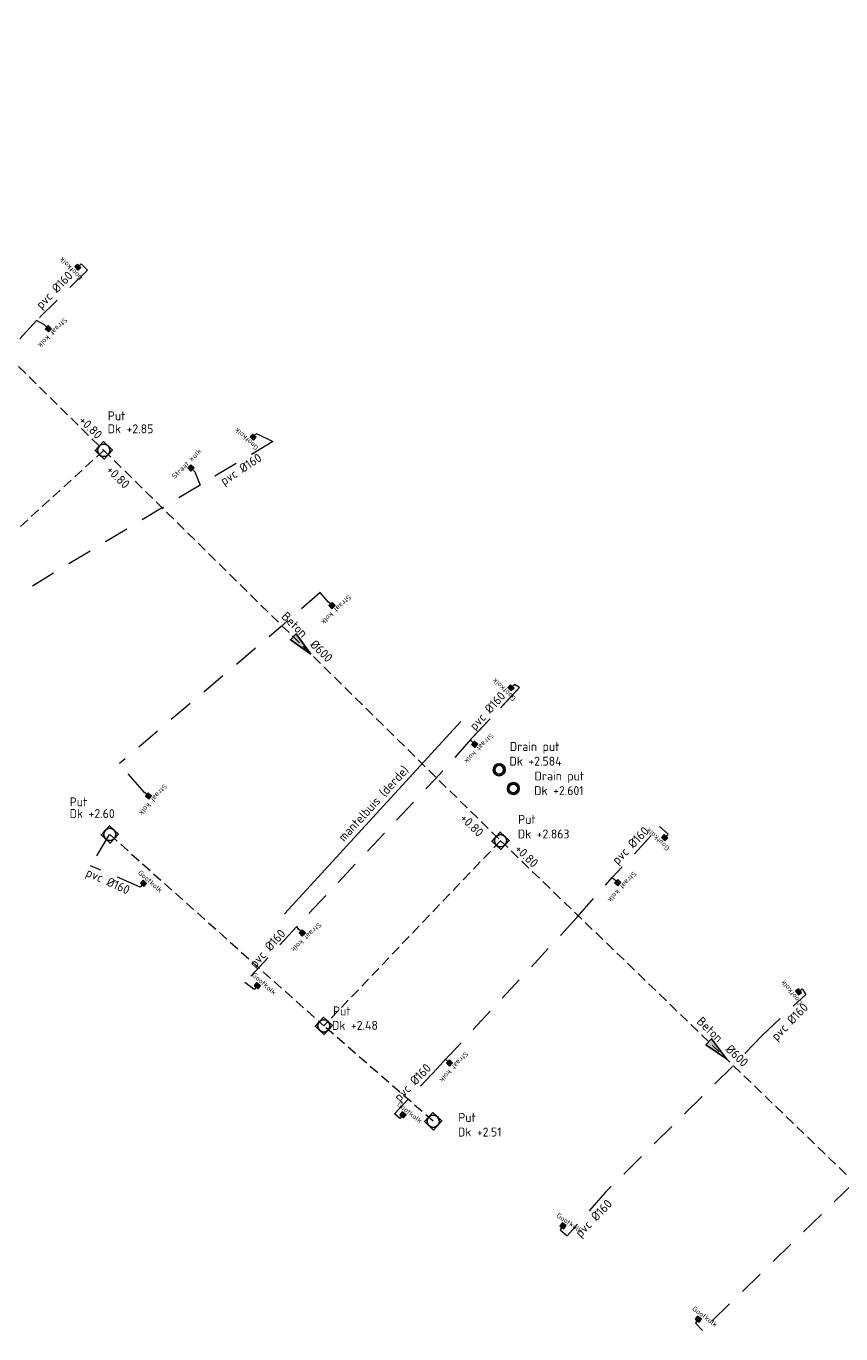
# Model space of a CAD drawing. Header units: metres. Extents: x 146089 to 148495, y 409778 to 410773.
# Tile 8 of 19: x 147706 to 147788, y 410520 to 410652. Entities that reach past the tile are written whole.
import ezdxf
from ezdxf.enums import TextEntityAlignment as Align

# ---------------------------------------------------------------- set-up
doc = ezdxf.new("R2010")
doc.units = ezdxf.units.M
doc.linetypes.add('RI-HWA', pattern=[7.4, 5, -2.4])
doc.linetypes.add('RI-HWA_KOLKAANSLUITING', pattern=[4.3, 2.5, -1.8])
for name, color, linetype, lineweight in [('B-WE-KL-OVERIG_MANTELBUIS-G', 252, 'Continuous', 25), ('B-WE-RI-BOVENAANZICHT_KOLK-G', 150, 'Continuous', 13), ('B-WE-RI-DRAINAGE_PUT-S', 90, 'Continuous', 25), ('B-WE-RI-HWA_KOLKAANSLUITING_PVC_160-G', 150, 'RI-HWA_KOLKAANSLUITING', 18), ('B-WE-RI-HWA_RIOOLPUT_INSPECTIEPUT-S', 150, 'Continuous', 25), ('B-WE-RI-HWA_STROOMRICHTING-S', 150, 'Continuous', 25), ('B-WE-RI-HWA_TRANSPORTLEIDING-G', 150, 'RI-HWA', 18), ('X-XX-AL-T18', 10, 'Continuous', 18)]:
    doc.layers.add(name, color=color, linetype=linetype, lineweight=lineweight)
doc.styles.add('NLCS-ISO', font='NLCS-ISO.TTF')

# ---------------------------------------------------------------- blocks, each defined once
blk = doc.blocks.new('*U40')
at = {"ltscale": 0.1}
blk.add_hatch(color=256, dxfattribs=at).paths.add_polyline_path([(2.500000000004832, 0), (-2.500000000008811, -0.8333333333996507), (-2.500000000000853, 0.8333333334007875)])
at = {"ltscale": 0.1, "flags": 128}
blk.add_lwpolyline([(2.500000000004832, 0), (-2.500000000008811, -0.8333333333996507), (-2.500000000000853, 0.8333333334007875)], close=True, dxfattribs=at)
at = {"ltscale": 0.1, "style": 'NLCS-ISO'}
for tag, p in [('MAT', (-1, 0.5000000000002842)), ('BOBL', (-52.91702414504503, -3.239999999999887))]:
    blk.add_attdef(tag, text='', height=1.8, dxfattribs=at).set_placement(p, align=Align.BOTTOM_RIGHT)
for tag, p in [('DIA', (1, 0.5000000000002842)), ('BOBR', (53.07494787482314, -2.220446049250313e-16))]:
    blk.add_attdef(tag, text='', height=1.8, dxfattribs=at).set_placement(p, align=Align.BOTTOM_LEFT)
blk.add_attdef('JVA', text='', height=1.8, dxfattribs=at).set_placement((0, -0.9999999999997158), align=Align.TOP_CENTER)
blk = doc.blocks.new('*U39')
at = {"ltscale": 0.1}
blk.add_hatch(color=256, dxfattribs=at).paths.add_polyline_path([(2.500000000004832, 0), (-2.500000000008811, -0.8333333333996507), (-2.500000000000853, 0.8333333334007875)])
at = {"ltscale": 0.1, "flags": 128}
blk.add_lwpolyline([(2.500000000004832, 0), (-2.500000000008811, -0.8333333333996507), (-2.500000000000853, 0.8333333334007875)], close=True, dxfattribs=at)
at = {"ltscale": 0.1, "style": 'NLCS-ISO'}
for tag, p in [('MAT', (-1, 0.5000000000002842)), ('BOBL', (-47.54916581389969, -3.239999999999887))]:
    blk.add_attdef(tag, text='', height=1.8, dxfattribs=at).set_placement(p, align=Align.BOTTOM_RIGHT)
for tag, p in [('DIA', (1, 0.5000000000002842)), ('BOBR', (47.04520367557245, -3.24))]:
    blk.add_attdef(tag, text='', height=1.8, dxfattribs=at).set_placement(p, align=Align.BOTTOM_LEFT)
blk.add_attdef('JVA', text='', height=1.8, dxfattribs=at).set_placement((0, -0.9999999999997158), align=Align.TOP_CENTER)
blk = doc.blocks.new('*U38')
at = {"ltscale": 0.1}
blk.add_hatch(color=256, dxfattribs=at).paths.add_polyline_path([(2.500000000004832, 0), (-2.500000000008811, -0.8333333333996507), (-2.500000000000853, 0.8333333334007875)])
at = {"ltscale": 0.1, "flags": 128}
blk.add_lwpolyline([(2.500000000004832, 0), (-2.500000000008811, -0.8333333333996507), (-2.500000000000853, 0.8333333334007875)], close=True, dxfattribs=at)
at = {"ltscale": 0.1, "style": 'NLCS-ISO'}
for tag, p in [('MAT', (-1, 0.5000000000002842)), ('BOBL', (-52.19428828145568, 1.13686837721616e-13))]:
    blk.add_attdef(tag, text='', height=1.8, dxfattribs=at).set_placement(p, align=Align.BOTTOM_RIGHT)
for tag, p in [('DIA', (1, 0.5000000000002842)), ('BOBR', (53.62122364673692, -2.220446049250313e-16))]:
    blk.add_attdef(tag, text='', height=1.8, dxfattribs=at).set_placement(p, align=Align.BOTTOM_LEFT)
blk.add_attdef('JVA', text='', height=1.8, dxfattribs=at).set_placement((0, -0.9999999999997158), align=Align.TOP_CENTER)
blk = doc.blocks.new('B-SRI-PUT_VWA-SO')
at = {"flags": 128}
blk.add_lwpolyline([(-2.00008364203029, 2.000083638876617), (1.99991635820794, 2.000083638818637), (1.999916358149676, -1.99991636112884), (-2.000083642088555, -1.999916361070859)], close=True, dxfattribs=at)
at = {"lineweight": -3, "flags": 128}
blk.add_lwpolyline([(2.000083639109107, -1.99991635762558), (1.99991635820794, 2.000083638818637), (-2.000083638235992, 1.999916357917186), (-1.999916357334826, -2.000083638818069)], close=True, dxfattribs=at)
at = {"lineweight": -3}
blk.add_circle((0, 0), 1.999999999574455, dxfattribs=at)
blk = doc.blocks.new('A$C37C53854')
at = {"layer": 'B-WE-RI-BOVENAANZICHT_KOLK-G', "lineweight": 5}
for p, q in [((0.2250000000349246, 0.2249999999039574), (-0.2249999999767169, 0.2249999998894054)), ((-0.2249999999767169, 0.2249999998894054), (-0.2249999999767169, -0.2250000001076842)), ((0.2104822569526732, 0.2014970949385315), (-0.2104822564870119, 0.2014970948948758)), ((-0.2104822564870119, 0.2014970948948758), (-0.2104822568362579, -0.2014970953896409)), ((0.2049394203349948, 0.1959542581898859), (-0.2049394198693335, 0.1959542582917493)), ((-0.2049394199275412, 0.1959542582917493), (-0.2049394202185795, -0.1959542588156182)), ((0.2049394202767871, -0.1959542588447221), (0.2049394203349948, 0.1959542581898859)), ((0.2104822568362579, -0.2014970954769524), (0.2104822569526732, 0.2014970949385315)), ((0.2250000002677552, -0.2250000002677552), (0.2250000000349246, 0.2249999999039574)), ((-0.2249999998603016, -0.2250000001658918), (0.2250000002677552, -0.2250000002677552)), ((-0.2104822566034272, -0.201497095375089), (0.2104822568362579, -0.2014970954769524)), ((-0.2049394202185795, -0.1959542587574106), (0.2049394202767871, -0.1959542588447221)), ((1.164153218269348e-10, -0.225000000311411, -0.46), (-1.164153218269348e-10, -0.5390000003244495, -0.46))]:
    blk.add_line(p, q, dxfattribs=at)
for points in [[(-0.1958570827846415, -0.1913225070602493), (-0.1958570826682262, -0.1816981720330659), (-0.2204432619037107, -0.1816981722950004), (-0.2204432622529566, -0.1913225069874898)], [(0.1958570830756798, -0.1913225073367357), (0.1958570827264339, -0.1816981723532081), (0.2204432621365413, -0.1816981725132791), (0.2204432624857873, -0.1913225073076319)]]:
    blk.add_lwpolyline(points, close=True, dxfattribs=at)
blk.add_circle((0, -1.309672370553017e-10), 0.015, dxfattribs=at)
for centre, radius, start, end in [((-0.1717469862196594, 0.08262239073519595), 0.01999999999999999, 83.59137614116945, 275.7467344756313), ((-0.1610435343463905, -0.1242352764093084), 0.1871605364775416, 54.4679920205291, 92.66455889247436), ((-0.1997143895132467, -0.1846787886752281, -2.627), 0.2887597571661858, 55.02769906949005, 83.99677251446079), ((-0.04245086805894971, 0.03941054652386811, -2.627), 0.015, 229.0910368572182, 56.64259270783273), ((-0.004477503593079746, 0.1683459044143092), 0.01999999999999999, 23.59137613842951, 215.7467344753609), ((-0.1605025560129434, 0.07903435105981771), 0.1599002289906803, 352.9133936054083, 29.04356563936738), ((0.01290510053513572, 0.05646880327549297, -2.627), 0.015, 169.0910368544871, 356.6425927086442), ((-0.2935612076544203, 0.07944401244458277), 0.3223244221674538, 355.7559361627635, 17.49651293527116), ((0.05535596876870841, 0.01705825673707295, -2.627), 0.015, 109.0910368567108, 296.6425927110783), ((-0.02706913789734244, 0.2015854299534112), 0.1871605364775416, 294.4679920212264, 332.6645588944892), ((-0.0600793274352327, 0.2652971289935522, -2.627), 0.2887597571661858, 295.0276990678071, 323.9967725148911), ((0.1574265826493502, 0.1074260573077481), 0.01999999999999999, 323.5913761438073, 155.7467344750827), ((-0.1574265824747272, -0.1074260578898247), 0.01999999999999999, 143.5913761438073, 335.7467344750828), ((0.06007932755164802, -0.2652971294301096, -2.627), 0.2887597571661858, 115.0276990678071, 143.996772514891), ((0.02706913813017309, -0.2015854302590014), 0.1871605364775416, 114.4679920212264, 152.6645588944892), ((-0.05535596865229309, -0.01705825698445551, -2.627), 0.015, 289.0910368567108, 116.6425927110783), ((0.2935612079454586, -0.07944401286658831), 0.3223244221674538, 175.7559361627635, 197.4965129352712), ((-0.01290510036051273, -0.05646880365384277, -2.627), 0.015, 349.0910368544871, 176.6425927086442), ((0.004477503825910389, -0.1683459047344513), 0.01999999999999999, 203.5913761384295, 35.74673447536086), ((0.160502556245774, -0.07903435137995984), 0.1599002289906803, 172.9133936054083, 209.0435656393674), ((0.04245086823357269, -0.03941054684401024, -2.627), 0.015, 49.09103685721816, 236.6425927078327), ((0.1997143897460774, 0.1846787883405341, -2.627), 0.2887597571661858, 235.02769906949, 263.9967725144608), ((0.1610435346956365, 0.1242352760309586), 0.1871605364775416, 234.4679920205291, 272.6645588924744), ((0.1717469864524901, -0.08262239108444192), 0.01999999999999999, 263.5913761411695, 95.74673447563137)]:
    blk.add_arc(centre, radius, start, end, dxfattribs=at)
at = {"linetype": 'Continuous', "lineweight": 5, "insert": (2.91038304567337e-11, 0.3605066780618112, -3.137), "char_height": 0.5, "width": 3.482445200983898, "attachment_point": 8, "style": 'NLCS-ISO'}
blk.add_mtext('Straat kolk', dxfattribs=at)
blk = doc.blocks.new('A$C246B5BF5')
at = {"lineweight": 5}
for p, q in [((0.2390000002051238, 0.1974999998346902), (-0.239000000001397, 0.1974999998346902)), ((-0.239000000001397, 0.1974999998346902), (-0.2389999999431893, -0.1975000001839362)), ((0.2244822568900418, 0.1739970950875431), (-0.2244822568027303, 0.1739970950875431)), ((-0.2244822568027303, 0.1739970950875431), (-0.2244822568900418, -0.1739970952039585)), ((0.2189394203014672, 0.1684542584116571), (-0.2189394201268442, 0.1684542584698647)), ((-0.2189394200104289, 0.1684542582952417), (-0.2189394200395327, 0.1358660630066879)), ((-0.2036653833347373, 0.120592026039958), (-0.2036653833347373, -0.1205920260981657)), ((-0.1794786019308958, 0.120592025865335), (-0.1794786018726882, -0.120592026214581)), ((-0.148930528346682, 0.1205920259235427), (-0.1489305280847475, -0.1205920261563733)), ((-0.1247437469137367, 0.1205920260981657), (-0.1247437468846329, -0.1205920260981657)), ((-0.0941956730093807, 0.120592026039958), (-0.09419567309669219, -0.1205920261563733)), ((-0.0700088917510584, 0.120592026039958), (-0.07000889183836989, -0.120592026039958)), ((-0.03946081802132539, 0.120592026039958), (-0.03946081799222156, -0.1205920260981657)), ((-0.01527403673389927, 0.120592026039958), (-0.0152740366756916, -0.120592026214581)), ((0.01527403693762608, 0.1205920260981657), (0.01527403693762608, -0.1205920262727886)), ((0.0394608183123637, 0.1205920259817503), (0.03946081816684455, -0.1205920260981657)), ((0.07000889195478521, 0.120592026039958), (0.0700088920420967, -0.1205920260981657)), ((0.0941956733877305, 0.1205920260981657), (0.09419567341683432, -0.120592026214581)), ((0.1247437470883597, 0.1205920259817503), (0.1247437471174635, -0.1205920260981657)), ((0.148930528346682, 0.1205920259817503), (0.1489305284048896, -0.1205920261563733)), ((0.1794786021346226, 0.120592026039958), (0.1794786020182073, -0.120592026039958)), ((0.2036653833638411, 0.1205920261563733), (0.2036653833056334, -0.120592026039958)), ((0.218939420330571, 0.1358660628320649), (0.2189394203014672, 0.1684542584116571)), ((0.2244822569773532, -0.1739970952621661), (0.2244822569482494, 0.1739970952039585)), ((0.23900000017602, -0.1975000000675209), (0.2390000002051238, 0.1974999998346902)), ((-0.2389999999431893, -0.1975000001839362), (0.23900000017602, -0.1975000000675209)), ((-0.2244822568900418, -0.1739970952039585), (0.2244822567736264, -0.1739970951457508)), ((-0.2189394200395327, -0.1358660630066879), (-0.218939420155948, -0.1684542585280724)), ((-0.218939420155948, -0.1684542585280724), (0.2189394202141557, -0.1684542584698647)), ((0.2189394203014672, -0.1684542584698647), (0.2189394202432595, -0.1358660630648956))]:
    blk.add_line(p, q, dxfattribs=at)
for points in [[(-0.2096612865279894, 0.1571399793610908), (-0.2096612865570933, 0.1475156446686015), (-0.234247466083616, 0.1475156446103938), (-0.2342474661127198, 0.1571399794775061)], [(0.2096612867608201, 0.1571399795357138), (0.2096612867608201, 0.1475156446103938), (0.2342474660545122, 0.1475156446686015), (0.2342474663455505, 0.1571399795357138)]]:
    blk.add_lwpolyline(points, close=True, dxfattribs=at)
for centre, start, end in [((-0.2189394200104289, 0.1205920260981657), 0, 90), ((-0.1642045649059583, 0.1205920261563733), 0, 180), ((-0.1094697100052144, 0.1205920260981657), 0, 180), ((-0.05473485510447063, 0.1205920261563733), 0, 180), ((2.328306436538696e-10, 0.1205920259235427), 0, 180), ((0.05473485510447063, 0.120592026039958), 0, 180), ((0.1094697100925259, 0.120592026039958), 0, 180), ((0.1642045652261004, 0.1205920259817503), 0, 180), ((0.218939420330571, 0.1205920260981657), 90, 180), ((-0.2189394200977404, -0.1205920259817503), 270, 0), ((-0.1642045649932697, -0.1205920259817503), 180, 0), ((-0.1094697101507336, -0.1205920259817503), 180, 0), ((-0.05473485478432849, -0.120592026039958), 180, 0), ((2.91038304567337e-11, -0.120592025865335), 180, 0), ((0.0547348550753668, -0.1205920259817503), 180, 0), ((0.1094697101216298, -0.1205920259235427), 180, 0), ((0.1642045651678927, -0.1205920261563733), 180, 0), ((0.2189394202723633, -0.120592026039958), 180, 270)]:
    blk.add_arc(centre, 0.01527403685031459, start, end, dxfattribs=at)
at = {"layer": 'B-WE-RI-BOVENAANZICHT_KOLK-G', "lineweight": 5}
blk.add_line((2.91038304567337e-11, 0.1974999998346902, -0.46), (2.037268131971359e-10, 0.4974999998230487, -0.46), dxfattribs=at)
at = {"linetype": 'Continuous', "lineweight": 5, "insert": (1.111352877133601, -0.8546591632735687, -3.137), "char_height": 0.5, "width": 2.037109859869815, "attachment_point": 1, "rotation": 180.0000000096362, "style": 'NLCS-ISO'}
blk.add_mtext('Gootkolk', dxfattribs=at)
blk = doc.blocks.new('SRI-DRAIN_PUT-SO')
at = {"lineweight": -3}
for radius in [1.999999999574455, 1.499999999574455]:
    blk.add_circle((0, 0), radius, dxfattribs=at)

msp = doc.modelspace()

# ---------------------------------------------------------------- linework, layer by layer
at = {"layer": 'B-WE-KL-OVERIG_MANTELBUIS-G', "linetype": 'Continuous'}
msp.add_line((147749.604, 410581.774, 2.278), (147731.844, 410562.41, 2.691), dxfattribs=at)
at = {"layer": 'B-WE-RI-HWA_KOLKAANSLUITING_PVC_160-G'}
for points in [[(147711.4004709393, 410627.8325370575), (147712.0325025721, 410627.1927977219)], [(147729.0330972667, 410610.7599235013), (147730.677, 410609.935)], [(147755.484, 410585.177), (147754.9836806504, 410585.5088432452)], [(147770.4483723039, 410570.4346750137), (147769.5787434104, 410571.1849068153)], [(147714.206, 410570.409), (147712.341, 410567.252)], [(147717.3306054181, 410565.1095515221), (147712.341, 410567.252)], [(147728.7819019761, 410554.8119706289), (147727.856, 410555.484)], [(147783.9511567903, 410554.8670539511), (147784.294, 410554.307)], [(147743.4564747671, 410541.7980125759), (147742.9310414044, 410542.2923411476)], [(147759.5968050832, 410530.6089074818), (147760.3052861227, 410529.9910676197)], [(147773.1907397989, 410521.2214482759), (147773.9101204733, 410520.4840959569)]]:
    msp.add_lwpolyline(points, dxfattribs=at)
at = {"layer": 'B-WE-RI-HWA_KOLKAANSLUITING_PVC_160-G', "flags": 128}
for points in [[(147712.0325025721, 410627.1927977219), (147706.911, 410622.133)], [(147706.911, 410622.133), (147703.7803710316, 410618.7207250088), (147687.046, 410602.138)], [(147707.698844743, 410621.6800816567), (147706.911, 410622.133)], [(147730.677, 410609.935), (147723.356, 410605.564)], [(147722.8150606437, 410606.906815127), (147723.356, 410605.564)], [(147723.356, 410605.564), (147719.4715276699, 410603.2340498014), (147698.205, 410590.414)], [(147735.428, 410594.758), (147731.5036058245, 410591.3241216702), (147715.236, 410577.526)], [(147736.2527548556, 410593.8273937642), (147735.428, 410594.758)], [(147750.648, 410580.01), (147755.484, 410585.177)], [(147755.484, 410585.177), (147750.648, 410580.01)], [(147750.648, 410580.01), (147747.0105364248, 410575.9746179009), (147733.088, 410561.143)], [(147750.5963959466, 410579.8450619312), (147750.648, 410580.01)], [(147717.75753358, 410574.6299859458), (147715.236, 410577.526)], [(147761.3080402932, 410562.0653290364), (147764.8210000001, 410566.0609999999), (147769.5787434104, 410571.1849068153)], [(147764.9927714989, 410565.9028219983), (147764.8210000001, 410566.0609999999)], [(147761.3080402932, 410562.0653290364), (147747.249, 410546.882)], [(147733.088, 410561.143), (147727.856, 410555.484)], [(147733.2635448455, 410560.8770436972), (147733.088, 410561.143)], [(147779.911, 410550.156), (147784.294, 410554.307)], [(147779.911, 410550.156), (147776.9483423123, 410547.0766913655), (147764.158, 410534.409)], [(147748.056683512, 410547.7723138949), (147747.249, 410546.882)], [(147747.249, 410546.882), (147742.9310414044, 410542.2923411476)], [(147794.7788110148, 410541.4889148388), (147789.1659743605, 410535.3681156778), (147773.9101204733, 410520.4840959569)], [(147764.158, 410534.409), (147760.3052861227, 410529.9910676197)]]:
    msp.add_lwpolyline(points, dxfattribs=at)
at = {"layer": 'B-WE-RI-HWA_TRANSPORTLEIDING-G', "ltscale": 0.2}
for points in [[(147670.2852647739, 410651.7508250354), (147713.6577679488, 410609.0591299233)], [(147713.6577663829, 410609.059146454), (147692.9636969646, 410590.1375920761)], [(147713.6577679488, 410609.0591299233), (147753.5884775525, 410569.7695241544)], [(147714.2610554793, 410570.3965137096), (147735.8067663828, 410551.131146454)], [(147753.5884775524, 410569.7695241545), (147797.2816339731, 410527.5723085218)]]:
    msp.add_lwpolyline(points, dxfattribs=at)
for points, elevation in [([(147753.5884473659, 410569.7698199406), (147735.8067663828, 410551.131146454)], 0.009999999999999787), ([(147746.8107663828, 410541.531146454), (147735.8067663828, 410551.131146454)], -0.3430000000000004)]:
    msp.add_lwpolyline(points, dxfattribs=dict(at, elevation=elevation))

# ---------------------------------------------------------------- block references
at = {"layer": 'B-WE-RI-BOVENAANZICHT_KOLK-G'}
for p, rotation in [((147711.0439999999, 410627.4855000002, 2.492), 314.2317227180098), ((147728.6955, 410610.3944999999, 2.475), 317.2666386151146), ((147754.636, 410585.1529999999, 2.4655), 315.6647411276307), ((147770.0995, 410570.08, 2.47), 315.4725528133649), ((147717.661, 410565.4814999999, 2.368), 138.3859388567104), ((147729.115, 410555.1815000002, 2.372), 137.9681377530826), ((147783.5645, 410554.554, 2.532), 308.9951182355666), ((147743.7685000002, 410542.1854999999, 2.4045), 141.1571562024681), ((147759.8770000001, 410531.0199999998, 2.486), 145.7222042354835), ((147773.4905000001, 410521.6185, 2.5585), 142.9484685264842)]:
    msp.add_blockref('A$C246B5BF5', p, dxfattribs=dict(at, rotation=rotation))
at = {"layer": 'B-WE-RI-DRAINAGE_PUT-S', "xscale": 0.3, "yscale": 0.3, "zscale": 0.2, "rotation": 311.7088404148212}
for p in [(147753.4524453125, 410576.912908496), (147754.8787905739, 410575.0252902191)]:
    msp.add_blockref('SRI-DRAIN_PUT-SO', p, dxfattribs=at)
at = {"layer": 'B-WE-RI-HWA_KOLKAANSLUITING_PVC_160-G'}
for p, rotation in [((147708.083, 410621.3020000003, 2.54), 225.4565304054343), ((147722.4315000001, 410607.2855, 2.563), 45.36649251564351), ((147736.627, 410593.4395000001, 2.561), 223.9740391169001), ((147750.9834999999, 410579.47, 2.5465), 225.9051904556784), ((147718.164, 410574.2760000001, 2.4625), 228.9478470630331), ((147765.3899999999, 410565.5385000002, 2.5475), 227.4742044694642), ((147733.6376820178, 410560.4890457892, 2.493), 223.9580926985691), ((147748.453, 410547.4070000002, 2.497), 227.3309700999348)]:
    msp.add_blockref('A$C37C53854', p, dxfattribs=dict(at, rotation=rotation))
at = {"layer": 'B-WE-RI-HWA_RIOOLPUT_INSPECTIEPUT-S', "xscale": 0.3100003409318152, "yscale": 0.3100003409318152, "zscale": 0.3100003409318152, "rotation": 137.1004694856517}
for p in [(147713.6577679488, 410609.0591299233), (147714.2610554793, 410570.3965137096), (147753.5884473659, 410569.7698199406, 0.009999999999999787), (147735.8067663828, 410551.131146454), (147746.8107663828, 410541.531146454, -0.3430000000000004)]:
    msp.add_blockref('B-SRI-PUT_VWA-SO', p, dxfattribs=at)
at = {"layer": 'B-WE-RI-HWA_STROOMRICHTING-S'}
for name, p, xscale, yscale, zscale, rotation in [('*U40', (147691.9715163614, 410630.4049774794), 0.4999999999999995, 0.4999999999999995, 0.4999999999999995, 315.4532269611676), ('*U39', (147733.6231227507, 410589.4143270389), 0.4999999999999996, 0.4999999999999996, 0.4999999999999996, 315.4636656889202), ('*U38', (147775.4351202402, 410548.6708540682), 0.4999999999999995, 0.4999999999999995, 0.4999999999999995, 315.9978118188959)]:
    msp.add_blockref(name, p, dxfattribs=dict(at, xscale=xscale, yscale=yscale, zscale=zscale, rotation=rotation)).add_auto_attribs({'MAT': 'Beton', 'DIA': 'Ø600', 'BOBL': '+0.80', 'BOBR': '+0.80'})

# ---------------------------------------------------------------- texts
at = {"layer": 'X-XX-AL-T18', "style": 'NLCS-ISO'}
for rotation, p in [(45.84887821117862, (147707.3833880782, 410623.2123360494, -1.38)), (33.47079463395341, (147725.7645766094, 410605.5034014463, -1.38)), (47.88170252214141, (147751.0311472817, 410580.8101492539, -1.38)), (45.84887821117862, (147765.3604496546, 410567.3047437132, -1.38)), (335.646282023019, (147711.7796571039, 410566.2547343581, -1.38)), (47.88170252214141, (147728.9061847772, 410556.9026235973, -1.38)), (45.84887821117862, (147781.3746204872, 410549.5713206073, -1.38)), (45.84887821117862, (147743.4355174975, 410543.4534257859, -1.38)), (45.84887821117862, (147761.6483803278, 410529.7870865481, -1.38))]:
    msp.add_text('pvc %%C160', height=0.8999999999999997, rotation=rotation, dxfattribs=at).set_placement(p)
for s, p in [('Put', (147714.0701549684, 410612.0858225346)), ('Dk +2.85', (147714.0502412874, 410610.7723563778)), ('Drain put', (147754.5219765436, 410578.7974147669)), ('Dk +2.584', (147754.486210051, 410577.3253025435, 6.087000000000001)), ('Drain put', (147757.0112381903, 410575.8349011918)), ('Dk +2.601', (147756.9754716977, 410574.3627889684, 6.087000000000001)), ('Put', (147710.238446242, 410573.2306288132)), ('Dk +2.60', (147710.2277539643, 410572.0519681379, 6.087000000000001)), ('Put', (147755.3553917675, 410571.4678033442)), ('Dk +2.863', (147755.3196252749, 410569.9956911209, 6.087000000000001)), ('Put', (147736.7358260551, 410552.1860915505)), ('Dk +2.48', (147736.6275523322, 410550.733390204, 6.087000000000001)), ('Put', (147749.336559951, 410541.4698449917)), ('Dk +2.51', (147749.3007934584, 410539.9977327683, 6.087000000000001))]:
    msp.add_text(s, height=0.9, dxfattribs=at).set_placement(p)
at = {"layer": 'X-XX-AL-T18', "insert": (147737.1729651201, 410570.2308567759, 5.507999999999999), "char_height": 0.8999999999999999, "attachment_point": 1, "rotation": 47.50324655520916, "line_spacing_factor": 0.9036144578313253, "style": 'NLCS-ISO'}
msp.add_mtext('mantelbuis (derde) ', dxfattribs=at)

doc.saveas('drawing.dxf')
